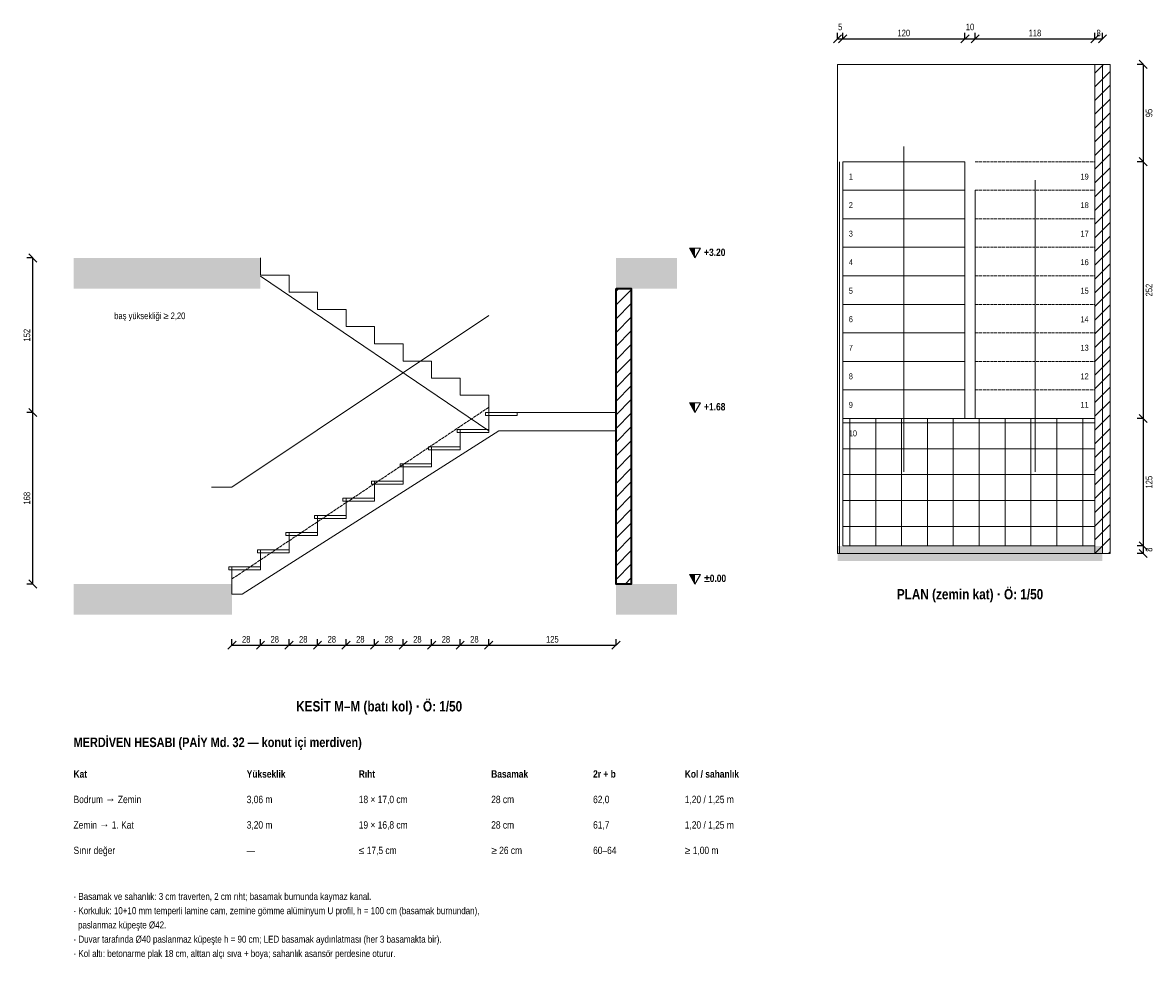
# Model space of a CAD drawing. Header units: centimetres. Extents: x -50 to 1060, y -958 to -39.
import ezdxf
from ezdxf.enums import TextEntityAlignment as Align

# ---------------------------------------------------------------- set-up
doc = ezdxf.new("R2010")
doc.units = ezdxf.units.CM
doc.header["$LTSCALE"] = 0.25
doc.linetypes.add('ACAD_ISO02W100', pattern=[15, 12, -3])
for name, color, linetype, lineweight in [('M-GOST-DISOLCU', 40, 'Continuous', 9), ('M-GOST-KESITKOT', 46, 'Continuous', 9), ('M-GOST-MERDIVEPOZ', 145, 'Continuous', 9), ('M-GOST-TABLO', 1, 'Continuous', 9), ('M-KORK-CAM', 100, 'Continuous', 9), ('M-MERD-BETONARME', 6, 'Continuous', 18), ('M-MERD-BETONARME-2', 6, 'Continuous', 9), ('M-MERD-BETONARME-T', 8, 'Continuous', 5), ('M-TASI-BETONARME', 5, 'Continuous', 35), ('M-TASI-BETONARME-T', 250, 'Continuous', 5), ('M-ZMNK-DOGALTAS-T', 8, 'Continuous', 5)]:
    doc.layers.add(name, color=color, linetype=linetype, lineweight=lineweight)
doc.styles.add('YAZI', font='arialn.ttf')
doc.styles.add('YAZI-KALIN', font='arialnb.ttf')
doc.dimstyles.new('MIMARI-1-50', dxfattribs={"dimscale": 5, "dimtxt": 1.296, "dimasz": 2.5, "dimexe": 1.2, "dimexo": 0, "dimgap": 0.5, "dimtad": 1, "dimdec": 0, "dimtxsty": 'YAZI', "dimtsz": 0.8, "dimcen": 2.5, "dimclrd": 256, "dimclre": 256, "dimclrt": 256, "dimazin": 3, "dimtfac": 1, "dimtmove": 0, "dimatfit": 3, "dimarcsym": 0})

# ---------------------------------------------------------------- blocks, each defined once
blk = doc.blocks.new('_OBLIQUE')
at = {"color": 0, "linetype": 'ByBlock'}
blk.add_line((-0.5, -0.5), (0.5, 0.5), dxfattribs=at)
blk = doc.blocks.new('*D18')
for p, q in [((1050, -80), (1044, -80)), ((1050, -80), (1050, -175.5)), ((1050, -175.5), (1044, -175.5))]:
    blk.add_line(p, q)
at = {"layer": 'Defpoints'}
for p in [(1050, -80), (1050, -80), (1050, -175.5)]:
    blk.add_point(p, dxfattribs=at)
at = {"layer": 'M-GOST-DISOLCU', "xscale": 8, "yscale": 8, "rotation": 90}
for p in [(1050, -80), (1050, -175.5)]:
    blk.add_blockref('_OBLIQUE', p, dxfattribs=at)
at = {"layer": 'M-GOST-DISOLCU', "insert": (1055.74, -127.75), "char_height": 6.48, "attachment_point": 5, "rotation": 90, "style": 'YAZI'}
blk.add_mtext('95', dxfattribs=at)

msp = doc.modelspace()

# ---------------------------------------------------------------- hatches: boundary and pattern name
at = {"layer": 'M-GOST-KESITKOT'}
h = msp.add_hatch(color=256, dxfattribs=at)
h.dxf.hatch_style = 1
h.paths.add_polyline_path([(604.5, -260.5), (610, -260.5), (610, -270)])
h = msp.add_hatch(color=256, dxfattribs=at)
h.dxf.hatch_style = 1
h.paths.add_polyline_path([(604.5, -412.1), (610, -412.1), (610, -421.6)])
h = msp.add_hatch(color=256, dxfattribs=at)
h.dxf.hatch_style = 1
h.paths.add_polyline_path([(604.5, -580.5), (610, -580.5), (610, -590)])
at = {"layer": 'M-MERD-BETONARME-T'}
h = msp.add_hatch(dxfattribs=at)
h.set_pattern_fill('ANSI31', scale=3)
h.paths.add_polyline_path([(1002.5, -80), (1017.5, -80), (1017.5, -560), (1002.5, -560)])
h = msp.add_hatch(color=256, dxfattribs=at)
h.dxf.hatch_style = 1
h.paths.add_polyline_path([(750, -552.5), (1010, -552.5), (1010, -567.5), (750, -567.5)])
at = {"layer": 'M-TASI-BETONARME-T'}
h = msp.add_hatch(color=256, dxfattribs=at)
h.dxf.hatch_style = 1
h.paths.add_polyline_path([(0, -270), (183.5, -270), (183.5, -300), (0, -300)])
h = msp.add_hatch(color=256, dxfattribs=at)
h.dxf.hatch_style = 1
h.paths.add_polyline_path([(532.5, -270), (592.5, -270), (592.5, -300), (532.5, -300)])
h = msp.add_hatch(dxfattribs=at)
h.set_pattern_fill('ANSI31', scale=3)
h.paths.add_polyline_path([(532.5, -300), (547.5, -300), (547.5, -590), (532.5, -590)])
h = msp.add_hatch(color=256, dxfattribs=at)
h.dxf.hatch_style = 1
h.paths.add_polyline_path([(0, -590), (155.5, -590), (155.5, -620), (0, -620)])
h = msp.add_hatch(color=256, dxfattribs=at)
h.dxf.hatch_style = 1
h.paths.add_polyline_path([(532.5, -590), (592.5, -590), (592.5, -620), (532.5, -620)])
at = {"layer": 'M-ZMNK-DOGALTAS-T'}
h = msp.add_hatch(dxfattribs=at)
h.set_pattern_fill('NET', scale=8)
h.paths.add_polyline_path([(755, -427.5), (1002.5, -427.5), (1002.5, -552.5), (755, -552.5)])

# ---------------------------------------------------------------- linework, layer by layer
at = {"layer": 'M-GOST-KESITKOT'}
for points in [[(604.5, -260.5), (615.5, -260.5), (610, -270)], [(604.5, -412.1), (615.5, -412.1), (610, -421.6)], [(604.5, -580.5), (615.5, -580.5), (610, -590)]]:
    msp.add_lwpolyline(points, close=True, dxfattribs=at)
at = {"layer": 'M-KORK-CAM'}
for p, q in [((155.5, -495), (407.5, -326.6)), ((135.5, -495), (155.5, -495))]:
    msp.add_line(p, q, dxfattribs=at)
at = {"layer": 'M-KORK-CAM', "linetype": 'ACAD_ISO02W100'}
msp.add_line((155.5, -585), (407.5, -416.6), dxfattribs=at)
at = {"layer": 'M-MERD-BETONARME'}
for p, q in [((815, -160.5), (815, -480)), ((752, -175.5), (752, -560)), ((755, -175.5), (875, -175.5)), ((755, -175.5), (755, -427.5)), ((875, -175.5), (875, -427.5)), ((943.8, -480), (943.8, -193.5)), ((755, -203.5), (875, -203.5)), ((885, -203.5), (885, -427.5)), ((1002.5, -203.5), (1002.5, -427.5)), ((755, -231.5), (875, -231.5)), ((755, -259.5), (875, -259.5)), ((755, -287.5), (875, -287.5)), ((755, -315.5), (875, -315.5)), ((755, -343.5), (875, -343.5)), ((755, -371.5), (875, -371.5)), ((755, -399.5), (875, -399.5)), ((755, -427.5), (875, -427.5))]:
    msp.add_line(p, q, dxfattribs=at)
at = {"layer": 'M-MERD-BETONARME', "linetype": 'ACAD_ISO02W100'}
for p, q in [((885, -175.5), (1002.5, -175.5)), ((885, -203.5), (1002.5, -203.5)), ((885, -231.5), (1002.5, -231.5)), ((885, -259.5), (1002.5, -259.5)), ((885, -287.5), (1002.5, -287.5)), ((885, -315.5), (1002.5, -315.5)), ((885, -343.5), (1002.5, -343.5)), ((885, -371.5), (1002.5, -371.5)), ((885, -399.5), (1002.5, -399.5)), ((885, -427.5), (1002.5, -427.5))]:
    msp.add_line(p, q, dxfattribs=at)
at = {"layer": 'M-MERD-BETONARME'}
for points in [[(750, -80), (1010, -80), (1010, -560), (750, -560)], [(1002.5, -80), (1017.5, -80), (1017.5, -560), (1002.5, -560)], [(155.5, -590), (155.5, -573.2), (183.5, -573.2), (183.5, -556.3), (211.5, -556.3), (211.5, -539.5), (239.5, -539.5), (239.5, -522.6), (267.5, -522.6), (267.5, -505.8), (295.5, -505.8), (295.5, -488.9), (323.5, -488.9), (323.5, -472.1), (351.5, -472.1), (351.5, -455.3), (379.5, -455.3), (379.5, -438.4), (407.5, -438.4), (407.5, -421.6), (407.5, -421.6), (532.5, -421.6), (532.5, -439.6), (417.5, -439.6), (165.5, -600), (155.5, -600)], [(404.5, -421.6), (435.5, -421.6), (435.5, -424.6), (404.5, -424.6)], [(755, -427.5), (1002.5, -427.5), (1002.5, -552.5), (755, -552.5)], [(376.5, -438.4), (407.5, -438.4), (407.5, -441.4), (376.5, -441.4)], [(348.5, -455.3), (379.5, -455.3), (379.5, -458.3), (348.5, -458.3)], [(320.5, -472.1), (351.5, -472.1), (351.5, -475.1), (320.5, -475.1)], [(292.5, -488.9), (323.5, -488.9), (323.5, -491.9), (292.5, -491.9)], [(264.5, -505.8), (295.5, -505.8), (295.5, -508.8), (264.5, -508.8)], [(236.5, -522.6), (267.5, -522.6), (267.5, -525.6), (236.5, -525.6)], [(208.5, -539.5), (239.5, -539.5), (239.5, -542.5), (208.5, -542.5)], [(180.5, -556.3), (211.5, -556.3), (211.5, -559.3), (180.5, -559.3)], [(152.5, -573.2), (183.5, -573.2), (183.5, -576.2), (152.5, -576.2)]]:
    msp.add_lwpolyline(points, close=True, dxfattribs=at)
at = {"layer": 'M-MERD-BETONARME-2'}
msp.add_line((407.5, -439.6), (183.5, -288), dxfattribs=at)
msp.add_lwpolyline([(407.5, -421.6), (407.5, -404.7), (379.5, -404.7), (379.5, -387.9), (351.5, -387.9), (351.5, -371.1), (323.5, -371.1), (323.5, -354.2), (295.5, -354.2), (295.5, -337.4), (267.5, -337.4), (267.5, -320.5), (239.5, -320.5), (239.5, -303.7), (211.5, -303.7), (211.5, -286.8), (183.5, -286.8), (183.5, -270), (183.5, -270)], dxfattribs=at)
at = {"layer": 'M-TASI-BETONARME'}
msp.add_lwpolyline([(532.5, -300), (547.5, -300), (547.5, -590), (532.5, -590)], close=True, dxfattribs=at)

# ---------------------------------------------------------------- texts
at = {"layer": 'M-GOST-DISOLCU', "style": 'YAZI'}
msp.add_text('baş yüksekliği ≥ 2,20', height=6.48, dxfattribs=at).set_placement((40, -330))
at = {"layer": 'M-GOST-DISOLCU', "style": 'YAZI-KALIN'}
msp.add_text('KESİT M–M (batı kol) · Ö: 1/50', height=10.08, dxfattribs=at).set_placement((300, -715), align=Align.CENTER)
at = {"layer": 'M-GOST-KESITKOT', "style": 'YAZI-KALIN'}
for s, p in [('+3.20', (619, -268)), ('+1.68', (619, -419.6)), ('%%p0.00', (619, -588))]:
    msp.add_text(s, height=7.2, dxfattribs=at).set_placement(p)
at = {"layer": 'M-GOST-MERDIVEPOZ', "style": 'YAZI'}
for s, p in [('1', (761, -193)), ('2', (761, -221)), ('3', (761, -249)), ('4', (761, -277)), ('5', (761, -305)), ('6', (761, -333)), ('7', (761, -361)), ('8', (761, -389)), ('9', (761, -417)), ('10', (761, -445))]:
    msp.add_text(s, height=5.76, dxfattribs=at).set_placement(p)
for s, p in [('19', (996.5, -193)), ('18', (996.5, -221)), ('17', (996.5, -249)), ('16', (996.5, -277)), ('15', (996.5, -305)), ('14', (996.5, -333)), ('13', (996.5, -361)), ('12', (996.5, -389)), ('11', (996.5, -417))]:
    msp.add_text(s, height=5.76, dxfattribs=at).set_placement(p, align=Align.RIGHT)
at = {"layer": 'M-GOST-MERDIVEPOZ', "style": 'YAZI-KALIN'}
msp.add_text('PLAN (zemin kat) · Ö: 1/50', height=10.08, dxfattribs=at).set_placement((880, -605), align=Align.CENTER)
at = {"layer": 'M-GOST-TABLO'}
for s, height, style, p in [('MERDİVEN HESABI (PAİY Md. 32 — konut içi merdiven)', 9.36, 'YAZI-KALIN', (0, -750)), ('Kat', 7.2, 'YAZI-KALIN', (0, -780)), ('Yükseklik', 7.2, 'YAZI-KALIN', (170, -780)), ('Rıht', 7.2, 'YAZI-KALIN', (280, -780)), ('Basamak', 7.2, 'YAZI-KALIN', (410, -780)), ('2r + b', 7.2, 'YAZI-KALIN', (510, -780)), ('Kol / sahanlık', 7.2, 'YAZI-KALIN', (600, -780)), ('Bodrum → Zemin', 7.2, 'YAZI', (0, -805)), ('3,06 m', 7.2, 'YAZI', (170, -805)), ('18 × 17,0 cm', 7.2, 'YAZI', (280, -805)), ('28 cm', 7.2, 'YAZI', (410, -805)), ('62,0', 7.2, 'YAZI', (510, -805)), ('1,20 / 1,25 m', 7.2, 'YAZI', (600, -805)), ('Zemin → 1. Kat', 7.2, 'YAZI', (0, -830)), ('3,20 m', 7.2, 'YAZI', (170, -830)), ('19 × 16,8 cm', 7.2, 'YAZI', (280, -830)), ('28 cm', 7.2, 'YAZI', (410, -830)), ('61,7', 7.2, 'YAZI', (510, -830)), ('1,20 / 1,25 m', 7.2, 'YAZI', (600, -830)), ('Sınır değer', 7.2, 'YAZI', (0, -855)), ('—', 7.2, 'YAZI', (170, -855)), ('≤ 17,5 cm', 7.2, 'YAZI', (280, -855)), ('≥ 26 cm', 7.2, 'YAZI', (410, -855)), ('60–64', 7.2, 'YAZI', (510, -855)), ('≥ 1,00 m', 7.2, 'YAZI', (600, -855)), ('· Basamak ve sahanlık: 3 cm traverten, 2 cm rıht; basamak burnunda kaymaz kanal.', 6.84, 'YAZI', (0, -900)), ('· Korkuluk: 10+10 mm temperli lamine cam, zemine gömme alüminyum U profil, h = 100 cm (basamak burnundan),', 6.84, 'YAZI', (0, -914)), ('  paslanmaz küpeşte Ø42.', 6.84, 'YAZI', (0, -928)), ('· Duvar tarafında Ø40 paslanmaz küpeşte h = 90 cm; LED basamak aydınlatması (her 3 basamakta bir).', 6.84, 'YAZI', (0, -942)), ('· Kol altı: betonarme plak 18 cm, alttan alçı sıva + boya; sahanlık asansör perdesine oturur.', 6.84, 'YAZI', (0, -956))]:
    msp.add_text(s, height=height, dxfattribs=dict(at, style=style)).set_placement(p)

# ---------------------------------------------------------------- dimensions: what is measured, and where the dimension line sits
at = {"layer": 'M-GOST-DISOLCU'}
for base, p1, p2 in [((750, -55), (750, -55), (755, -55)), ((875, -55), (875, -55), (885, -55)), ((755, -55), (755, -55), (875, -55)), ((885, -55), (885, -55), (1002.5, -55)), ((1002.5, -55), (1002.5, -55), (1010, -55)), ((155.5, -650), (155.5, -650), (183.5, -650)), ((183.5, -650), (183.5, -650), (211.5, -650)), ((211.5, -650), (211.5, -650), (239.5, -650)), ((239.5, -650), (239.5, -650), (267.5, -650)), ((267.5, -650), (267.5, -650), (295.5, -650)), ((295.5, -650), (295.5, -650), (323.5, -650)), ((323.5, -650), (323.5, -650), (351.5, -650)), ((351.5, -650), (351.5, -650), (379.5, -650)), ((379.5, -650), (379.5, -650), (407.5, -650)), ((407.5, -650), (407.5, -650), (532.5, -650))]:
    msp.add_linear_dim(base=base, p1=p1, p2=p2, dimstyle='MIMARI-1-50', dxfattribs=at).render()
dim = msp.add_linear_dim(base=(1050, -80), p1=(1050, -80), p2=(1050, -175.5), angle=90, dimstyle='MIMARI-1-50', dxfattribs=at)
dim.commit()
dim.dimension.update_dxf_attribs({"geometry": '*D18', "text_midpoint": (1055.74, -127.75)})
for base, p1, p2 in [((1050, -175.5), (1050, -175.5), (1050, -427.5)), ((-40, -421.6), (-40, -421.6), (-40, -270)), ((-40, -590), (-40, -590), (-40, -421.6)), ((1050, -427.5), (1050, -427.5), (1050, -552.5)), ((1050, -552.5), (1050, -552.5), (1050, -560))]:
    msp.add_linear_dim(base=base, p1=p1, p2=p2, angle=90, dimstyle='MIMARI-1-50', dxfattribs=at).render()

doc.saveas('drawing.dxf')
